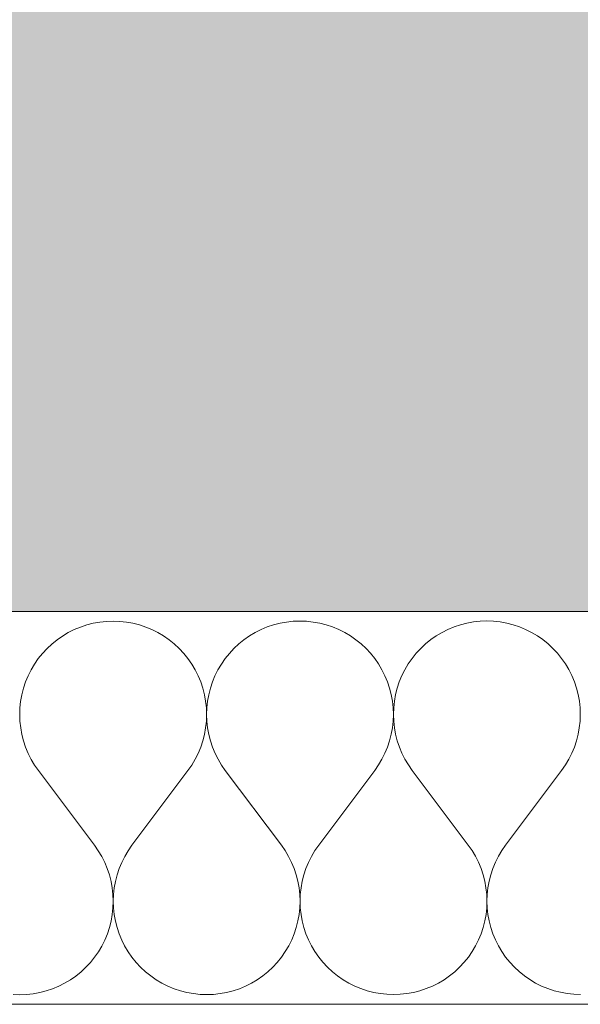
# Model space of a CAD drawing. Header units: millimetres. Extents: x -24674 to 2959, y -2716 to 20653.
# Tile 4 of 161: x -20419 to -20191, y 190 to 591. Entities that reach past the tile are written whole.
import ezdxf

# ---------------------------------------------------------------- set-up
doc = ezdxf.new("R2010")
doc.units = ezdxf.units.MM
doc.header["$MEASUREMENT"] = 0
doc.linetypes.add('Wipeout_Contour', pattern=[1000, 0, -1000])
for name, color, linetype in [('9._POHLED ZÁPADNÍ_1_Konstrukce - nosné', 7, 'Continuous'), ('9._POHLED ZÁPADNÍ_1_Nové_Konstrukce - nosné', 7, 'Continuous'), ('9._POHLED ZÁPADNÍ_1_Nové_Výplně - Povrchové', 7, 'Continuous'), ('9._POHLED ZÁPADNÍ_1_Nové_Výplně – Řezové', 7, 'Continuous'), ('9._POHLED ZÁPADNÍ_1_Výplně – Řezové', 7, 'Continuous'), ('9._POHLED ZÁPADNÍ_1_VÝTAH VAR 1', 7, 'Continuous')]:
    doc.layers.add(name, color=color, linetype=linetype)

# ---------------------------------------------------------------- blocks, each defined once
blk = doc.blocks.new('*X9', base_point=(-27719.5, -6043.99))
at = {"layer": '9._POHLED ZÁPADNÍ_1_Nové_Výplně – Řezové', "color": 21, "linetype": 'Continuous', "lineweight": 20, "true_color": 0xffaaaa}
for p, q in [((-20386.54, 345.57), (-20389.22, 345.09)), ((-20383.84, 345.87), (-20386.54, 345.57)), ((-20381.12, 345.96), (-20383.84, 345.87)), ((-20378.4, 345.87), (-20381.12, 345.96)), ((-20375.7, 345.58), (-20378.4, 345.87)), ((-20373.02, 345.1), (-20375.7, 345.58)), ((-20310.35, 345.61), (-20313.03, 345.13)), ((-20307.65, 345.9), (-20310.35, 345.61)), ((-20304.93, 346), (-20307.65, 345.9)), ((-20302.21, 345.91), (-20304.93, 346)), ((-20299.51, 345.62), (-20302.21, 345.91)), ((-20296.83, 345.13), (-20299.51, 345.62)), ((-20234.16, 345.65), (-20236.84, 345.16)), ((-20231.46, 345.94), (-20234.16, 345.65)), ((-20228.74, 346.04), (-20231.46, 345.94)), ((-20226.02, 345.94), (-20228.74, 346.04)), ((-20223.32, 345.65), (-20226.02, 345.94)), ((-20220.64, 345.17), (-20223.32, 345.65)), ((-20396.95, 342.51), (-20399.38, 341.29)), ((-20394.44, 343.55), (-20396.95, 342.51)), ((-20391.86, 344.42), (-20394.44, 343.55)), ((-20389.22, 345.09), (-20391.86, 344.42)), ((-20370.38, 344.43), (-20373.02, 345.1)), ((-20367.8, 343.57), (-20370.38, 344.43)), ((-20365.29, 342.53), (-20367.8, 343.57)), ((-20362.85, 341.31), (-20365.29, 342.53)), ((-20320.76, 342.55), (-20323.19, 341.33)), ((-20318.25, 343.59), (-20320.76, 342.55)), ((-20315.67, 344.45), (-20318.25, 343.59)), ((-20313.03, 345.13), (-20315.67, 344.45)), ((-20294.19, 344.46), (-20296.83, 345.13)), ((-20291.61, 343.6), (-20294.19, 344.46)), ((-20289.1, 342.56), (-20291.61, 343.6)), ((-20286.66, 341.35), (-20289.1, 342.56)), ((-20244.57, 342.59), (-20247, 341.37)), ((-20242.06, 343.63), (-20244.57, 342.59)), ((-20239.48, 344.49), (-20242.06, 343.63)), ((-20236.84, 345.16), (-20239.48, 344.49)), ((-20218, 344.5), (-20220.64, 345.17)), ((-20215.42, 343.64), (-20218, 344.5)), ((-20212.91, 342.6), (-20215.42, 343.64)), ((-20210.47, 341.38), (-20212.91, 342.6)), ((-20403.95, 338.35), (-20406.07, 336.64)), ((-20401.72, 339.9), (-20403.95, 338.35)), ((-20399.38, 341.29), (-20401.72, 339.9)), ((-20360.51, 339.92), (-20362.85, 341.31)), ((-20358.28, 338.37), (-20360.51, 339.92)), ((-20356.16, 336.66), (-20358.28, 338.37)), ((-20327.76, 338.39), (-20329.88, 336.68)), ((-20325.53, 339.94), (-20327.76, 338.39)), ((-20323.19, 341.33), (-20325.53, 339.94)), ((-20284.32, 339.96), (-20286.66, 341.35)), ((-20282.09, 338.41), (-20284.32, 339.96)), ((-20279.97, 336.7), (-20282.09, 338.41)), ((-20251.57, 338.42), (-20253.69, 336.71)), ((-20249.34, 339.98), (-20251.57, 338.42)), ((-20247, 341.37), (-20249.34, 339.98)), ((-20208.13, 340), (-20210.47, 341.38)), ((-20205.9, 338.44), (-20208.13, 340)), ((-20203.78, 336.74), (-20205.9, 338.44)), ((-20408.06, 334.79), (-20409.91, 332.79)), ((-20406.07, 336.64), (-20408.06, 334.79)), ((-20354.17, 334.81), (-20356.16, 336.66)), ((-20352.32, 332.82), (-20354.17, 334.81)), ((-20331.87, 334.82), (-20333.72, 332.83)), ((-20329.88, 336.68), (-20331.87, 334.82)), ((-20277.98, 334.85), (-20279.97, 336.7)), ((-20276.12, 332.86), (-20277.98, 334.85)), ((-20255.68, 334.86), (-20257.53, 332.87)), ((-20253.69, 336.71), (-20255.68, 334.86)), ((-20201.79, 334.88), (-20203.78, 336.74)), ((-20199.93, 332.89), (-20201.79, 334.88)), ((-20411.62, 330.67), (-20413.17, 328.44)), ((-20409.91, 332.79), (-20411.62, 330.67)), ((-20350.61, 330.7), (-20352.32, 332.82)), ((-20349.06, 328.47), (-20350.61, 330.7)), ((-20335.43, 330.71), (-20336.98, 328.47)), ((-20333.72, 332.83), (-20335.43, 330.71)), ((-20274.42, 330.74), (-20276.12, 332.86)), ((-20272.87, 328.5), (-20274.42, 330.74)), ((-20259.24, 330.75), (-20260.79, 328.51)), ((-20257.53, 332.87), (-20259.24, 330.75)), ((-20198.23, 330.78), (-20199.93, 332.89)), ((-20196.68, 328.54), (-20198.23, 330.78)), ((-20414.55, 326.1), (-20415.77, 323.66)), ((-20413.17, 328.44), (-20414.55, 326.1)), ((-20347.67, 326.13), (-20349.06, 328.47)), ((-20346.45, 323.7), (-20347.67, 326.13)), ((-20338.36, 326.13), (-20339.58, 323.7)), ((-20336.98, 328.47), (-20338.36, 326.13)), ((-20271.48, 326.16), (-20272.87, 328.5)), ((-20270.26, 323.73), (-20271.48, 326.16)), ((-20262.17, 326.17), (-20263.39, 323.74)), ((-20260.79, 328.51), (-20262.17, 326.17)), ((-20195.29, 326.2), (-20196.68, 328.54)), ((-20194.07, 323.77), (-20195.29, 326.2)), ((-20415.77, 323.66), (-20416.81, 321.15)), ((-20345.41, 321.18), (-20346.45, 323.7)), ((-20339.58, 323.7), (-20340.62, 321.18)), ((-20269.22, 321.22), (-20270.26, 323.73)), ((-20263.39, 323.74), (-20264.43, 321.22)), ((-20193.03, 321.26), (-20194.07, 323.77)), ((-20417.67, 318.57), (-20418.34, 315.93)), ((-20416.81, 321.15), (-20417.67, 318.57)), ((-20344.55, 318.6), (-20345.41, 321.18)), ((-20343.88, 315.96), (-20344.55, 318.6)), ((-20341.47, 318.6), (-20342.15, 315.97)), ((-20340.62, 321.18), (-20341.47, 318.6)), ((-20268.36, 318.64), (-20269.22, 321.22)), ((-20267.69, 316), (-20268.36, 318.64)), ((-20265.28, 318.64), (-20265.95, 316)), ((-20264.43, 321.22), (-20265.28, 318.64)), ((-20192.17, 318.67), (-20193.03, 321.26)), ((-20191.5, 316.04), (-20192.17, 318.67)), ((-20418.34, 315.93), (-20418.82, 313.25)), ((-20343.39, 313.29), (-20343.88, 315.96)), ((-20342.15, 315.97), (-20342.63, 313.29)), ((-20267.2, 313.32), (-20267.69, 316)), ((-20265.95, 316), (-20266.43, 313.32)), ((-20191.01, 313.36), (-20191.5, 316.04)), ((-20190.72, 310.66), (-20191.01, 313.36)), ((-20419.1, 310.55), (-20419.2, 307.83)), ((-20418.82, 313.25), (-20419.1, 310.55)), ((-20343.1, 310.58), (-20343.39, 313.29)), ((-20343.01, 307.86), (-20343.1, 310.58)), ((-20342.91, 310.58), (-20343.01, 307.86)), ((-20342.63, 313.29), (-20342.91, 310.58)), ((-20266.91, 310.62), (-20267.2, 313.32)), ((-20266.82, 307.9), (-20266.91, 310.62)), ((-20266.72, 310.62), (-20266.82, 307.9)), ((-20266.43, 313.32), (-20266.72, 310.62)), ((-20190.63, 307.94), (-20190.72, 310.66)), ((-20419.2, 307.83), (-20419.1, 305.11)), ((-20343.1, 305.14), (-20343.01, 307.86)), ((-20343.01, 307.86), (-20342.91, 305.14)), ((-20266.91, 305.18), (-20266.82, 307.9)), ((-20266.82, 307.9), (-20266.72, 305.18)), ((-20190.72, 305.22), (-20190.63, 307.94)), ((-20419.1, 305.11), (-20418.8, 302.4)), ((-20418.8, 302.4), (-20418.32, 299.73)), ((-20343.88, 299.76), (-20343.4, 302.44)), ((-20343.4, 302.44), (-20343.1, 305.14)), ((-20342.91, 305.14), (-20342.61, 302.44)), ((-20342.61, 302.44), (-20342.13, 299.76)), ((-20267.69, 299.8), (-20267.21, 302.48)), ((-20267.21, 302.48), (-20266.91, 305.18)), ((-20266.72, 305.18), (-20266.42, 302.48)), ((-20266.42, 302.48), (-20265.94, 299.8)), ((-20191.5, 299.84), (-20191.02, 302.51)), ((-20191.02, 302.51), (-20190.72, 305.22)), ((-20418.32, 299.73), (-20417.64, 297.09)), ((-20344.55, 297.13), (-20343.88, 299.76)), ((-20342.13, 299.76), (-20341.45, 297.13)), ((-20268.36, 297.16), (-20267.69, 299.8)), ((-20265.94, 299.8), (-20265.26, 297.16)), ((-20192.17, 297.2), (-20191.5, 299.84)), ((-20417.64, 297.09), (-20416.78, 294.51)), ((-20416.78, 294.51), (-20415.73, 292)), ((-20346.46, 292.03), (-20345.41, 294.55)), ((-20345.41, 294.55), (-20344.55, 297.13)), ((-20341.45, 297.13), (-20340.59, 294.55)), ((-20340.59, 294.55), (-20339.54, 292.04)), ((-20270.26, 292.07), (-20269.22, 294.58)), ((-20269.22, 294.58), (-20268.36, 297.16)), ((-20265.26, 297.16), (-20264.4, 294.58)), ((-20264.4, 294.58), (-20263.35, 292.07)), ((-20194.07, 292.11), (-20193.03, 294.62)), ((-20193.03, 294.62), (-20192.17, 297.2)), ((-20415.73, 292), (-20414.51, 289.57)), ((-20414.51, 289.57), (-20413.12, 287.23)), ((-20349.06, 287.26), (-20347.67, 289.6)), ((-20347.67, 289.6), (-20346.46, 292.03)), ((-20339.54, 292.04), (-20338.32, 289.6)), ((-20338.32, 289.6), (-20336.93, 287.27)), ((-20272.87, 287.3), (-20271.48, 289.64)), ((-20271.48, 289.64), (-20270.26, 292.07)), ((-20263.35, 292.07), (-20262.13, 289.64)), ((-20262.13, 289.64), (-20260.74, 287.3)), ((-20196.68, 287.33), (-20195.29, 289.67)), ((-20195.29, 289.67), (-20194.07, 292.11)), ((-20413.12, 287.23), (-20411.57, 285)), ((-20350.62, 285.03), (-20349.06, 287.26)), ((-20336.93, 287.27), (-20335.38, 285.03)), ((-20274.42, 285.06), (-20272.87, 287.3)), ((-20260.74, 287.3), (-20259.19, 285.07)), ((-20198.23, 285.1), (-20196.68, 287.33)), ((-20411.57, 285), (-20388.7, 254.53)), ((-20350.62, 285.03), (-20373.46, 254.54)), ((-20335.38, 285.03), (-20312.51, 254.57)), ((-20274.42, 285.06), (-20297.27, 254.58)), ((-20259.19, 285.07), (-20236.32, 254.61)), ((-20198.23, 285.1), (-20221.08, 254.61)), ((-20387.14, 252.3), (-20388.7, 254.53)), ((-20373.46, 254.54), (-20375.01, 252.31)), ((-20310.95, 252.34), (-20312.51, 254.57)), ((-20297.27, 254.58), (-20298.82, 252.34)), ((-20234.76, 252.37), (-20236.32, 254.61)), ((-20221.08, 254.61), (-20222.63, 252.38)), ((-20385.75, 249.96), (-20387.14, 252.3)), ((-20384.53, 247.53), (-20385.75, 249.96)), ((-20376.4, 249.97), (-20377.62, 247.53)), ((-20375.01, 252.31), (-20376.4, 249.97)), ((-20309.56, 250), (-20310.95, 252.34)), ((-20308.34, 247.57), (-20309.56, 250)), ((-20300.21, 250), (-20301.43, 247.57)), ((-20298.82, 252.34), (-20300.21, 250)), ((-20233.37, 250.04), (-20234.76, 252.37)), ((-20232.15, 247.6), (-20233.37, 250.04)), ((-20224.02, 250.04), (-20225.24, 247.61)), ((-20222.63, 252.38), (-20224.02, 250.04)), ((-20383.48, 245.02), (-20384.53, 247.53)), ((-20377.62, 247.53), (-20378.66, 245.02)), ((-20307.29, 245.06), (-20308.34, 247.57)), ((-20306.43, 242.48), (-20307.29, 245.06)), ((-20302.47, 245.06), (-20303.33, 242.48)), ((-20301.43, 247.57), (-20302.47, 245.06)), ((-20231.1, 245.09), (-20232.15, 247.6)), ((-20230.24, 242.51), (-20231.1, 245.09)), ((-20226.28, 245.09), (-20227.14, 242.51)), ((-20225.24, 247.61), (-20226.28, 245.09)), ((-20382.62, 242.44), (-20383.48, 245.02)), ((-20381.95, 239.8), (-20382.62, 242.44)), ((-20379.52, 242.44), (-20380.19, 239.8)), ((-20378.66, 245.02), (-20379.52, 242.44)), ((-20305.76, 239.84), (-20306.43, 242.48)), ((-20303.33, 242.48), (-20304, 239.84)), ((-20229.57, 239.88), (-20230.24, 242.51)), ((-20227.14, 242.51), (-20227.81, 239.88)), ((-20381.46, 237.13), (-20381.95, 239.8)), ((-20381.17, 234.42), (-20381.46, 237.13)), ((-20380.68, 237.13), (-20380.97, 234.42)), ((-20380.19, 239.8), (-20380.68, 237.13)), ((-20305.27, 237.16), (-20305.76, 239.84)), ((-20304.98, 234.46), (-20305.27, 237.16)), ((-20304.49, 237.16), (-20304.78, 234.46)), ((-20304, 239.84), (-20304.49, 237.16)), ((-20229.08, 237.2), (-20229.57, 239.88)), ((-20228.79, 234.5), (-20229.08, 237.2)), ((-20228.3, 237.2), (-20228.59, 234.5)), ((-20227.81, 239.88), (-20228.3, 237.2)), ((-20381.07, 231.7), (-20381.17, 234.42)), ((-20380.97, 234.42), (-20381.07, 231.7)), ((-20304.88, 231.74), (-20304.98, 234.46)), ((-20304.78, 234.46), (-20304.88, 231.74)), ((-20228.69, 231.78), (-20228.79, 234.5)), ((-20228.59, 234.5), (-20228.69, 231.78)), ((-20381.45, 226.28), (-20381.16, 228.98)), ((-20381.16, 228.98), (-20381.07, 231.7)), ((-20381.07, 231.7), (-20380.97, 228.98)), ((-20380.97, 228.98), (-20380.68, 226.28)), ((-20305.26, 226.32), (-20304.97, 229.02)), ((-20304.97, 229.02), (-20304.88, 231.74)), ((-20304.88, 231.74), (-20304.78, 229.02)), ((-20304.78, 229.02), (-20304.49, 226.32)), ((-20229.07, 226.35), (-20228.78, 229.06)), ((-20228.78, 229.06), (-20228.69, 231.78)), ((-20228.69, 231.78), (-20228.59, 229.06)), ((-20228.59, 229.06), (-20228.3, 226.35)), ((-20381.93, 223.6), (-20381.45, 226.28)), ((-20380.68, 226.28), (-20380.2, 223.6)), ((-20305.74, 223.64), (-20305.26, 226.32)), ((-20304.49, 226.32), (-20304.01, 223.64)), ((-20229.55, 223.67), (-20229.07, 226.35)), ((-20228.3, 226.35), (-20227.82, 223.68)), ((-20383.45, 218.38), (-20382.6, 220.96)), ((-20382.6, 220.96), (-20381.93, 223.6)), ((-20380.2, 223.6), (-20379.52, 220.97)), ((-20379.52, 220.97), (-20378.66, 218.39)), ((-20307.26, 218.42), (-20306.41, 221)), ((-20306.41, 221), (-20305.74, 223.64)), ((-20304.01, 223.64), (-20303.33, 221)), ((-20303.33, 221), (-20302.47, 218.42)), ((-20231.07, 218.46), (-20230.22, 221.04)), ((-20230.22, 221.04), (-20229.55, 223.67)), ((-20227.82, 223.68), (-20227.14, 221.04)), ((-20227.14, 221.04), (-20226.28, 218.46)), ((-20384.49, 215.87), (-20383.45, 218.38)), ((-20378.66, 218.39), (-20377.62, 215.87)), ((-20308.3, 215.9), (-20307.26, 218.42)), ((-20302.47, 218.42), (-20301.43, 215.91)), ((-20232.11, 215.94), (-20231.07, 218.46)), ((-20226.28, 218.46), (-20225.24, 215.94)), ((-20387.1, 211.09), (-20385.71, 213.43)), ((-20385.71, 213.43), (-20384.49, 215.87)), ((-20377.62, 215.87), (-20376.41, 213.44)), ((-20376.41, 213.44), (-20375.02, 211.1)), ((-20310.9, 211.13), (-20309.52, 213.47)), ((-20309.52, 213.47), (-20308.3, 215.9)), ((-20301.43, 215.91), (-20300.21, 213.48)), ((-20300.21, 213.48), (-20298.83, 211.14)), ((-20234.71, 211.17), (-20233.33, 213.51)), ((-20233.33, 213.51), (-20232.11, 215.94)), ((-20225.24, 215.94), (-20224.02, 213.51)), ((-20224.02, 213.51), (-20222.64, 211.17)), ((-20388.64, 208.86), (-20387.1, 211.09)), ((-20375.02, 211.1), (-20373.47, 208.86)), ((-20314.16, 206.77), (-20312.45, 208.89)), ((-20312.45, 208.89), (-20310.9, 211.13)), ((-20298.83, 211.14), (-20297.27, 208.9)), ((-20297.27, 208.9), (-20295.57, 206.78)), ((-20237.97, 206.81), (-20236.26, 208.93)), ((-20236.26, 208.93), (-20234.71, 211.17)), ((-20222.64, 211.17), (-20221.08, 208.94)), ((-20221.08, 208.94), (-20219.38, 206.82)), ((-20392.2, 204.75), (-20390.35, 206.74)), ((-20390.35, 206.74), (-20388.64, 208.86)), ((-20373.47, 208.86), (-20371.76, 206.75)), ((-20371.76, 206.75), (-20369.9, 204.76)), ((-20316.01, 204.78), (-20314.16, 206.77)), ((-20295.57, 206.78), (-20293.71, 204.79)), ((-20239.82, 204.82), (-20237.97, 206.81)), ((-20219.38, 206.82), (-20217.52, 204.83)), ((-20398.54, 199.63), (-20396.31, 201.18)), ((-20396.31, 201.18), (-20394.19, 202.89)), ((-20394.19, 202.89), (-20392.2, 204.75)), ((-20369.9, 204.76), (-20367.91, 202.9)), ((-20367.91, 202.9), (-20365.79, 201.2)), ((-20365.79, 201.2), (-20363.56, 199.64)), ((-20322.35, 199.66), (-20320.12, 201.22)), ((-20320.12, 201.22), (-20318, 202.93)), ((-20318, 202.93), (-20316.01, 204.78)), ((-20293.71, 204.79), (-20291.72, 202.94)), ((-20291.72, 202.94), (-20289.6, 201.23)), ((-20289.6, 201.23), (-20287.37, 199.68)), ((-20246.16, 199.7), (-20243.93, 201.25)), ((-20243.93, 201.25), (-20241.81, 202.96)), ((-20241.81, 202.96), (-20239.82, 204.82)), ((-20217.52, 204.83), (-20215.53, 202.98)), ((-20215.53, 202.98), (-20213.41, 201.27)), ((-20213.41, 201.27), (-20211.18, 199.72)), ((-20405.83, 195.98), (-20403.31, 197.02)), ((-20403.31, 197.02), (-20400.88, 198.24)), ((-20400.88, 198.24), (-20398.54, 199.63)), ((-20363.56, 199.64), (-20361.22, 198.26)), ((-20361.22, 198.26), (-20358.79, 197.04)), ((-20358.79, 197.04), (-20356.27, 196)), ((-20329.64, 196.01), (-20327.12, 197.06)), ((-20327.12, 197.06), (-20324.69, 198.27)), ((-20324.69, 198.27), (-20322.35, 199.66)), ((-20287.37, 199.68), (-20285.03, 198.29)), ((-20285.03, 198.29), (-20282.6, 197.08)), ((-20282.6, 197.08), (-20280.08, 196.04)), ((-20253.45, 196.05), (-20250.93, 197.09)), ((-20250.93, 197.09), (-20248.5, 198.31)), ((-20248.5, 198.31), (-20246.16, 199.7)), ((-20211.18, 199.72), (-20208.84, 198.33)), ((-20208.84, 198.33), (-20206.4, 197.11)), ((-20206.4, 197.11), (-20203.89, 196.07)), ((-20421.86, 193.66), (-20419.14, 193.57)), ((-20419.14, 193.57), (-20416.42, 193.66)), ((-20416.42, 193.66), (-20413.72, 193.96)), ((-20413.72, 193.96), (-20411.04, 194.44)), ((-20411.04, 194.44), (-20408.41, 195.12)), ((-20408.41, 195.12), (-20405.83, 195.98)), ((-20356.27, 196), (-20353.69, 195.14)), ((-20353.69, 195.14), (-20351.05, 194.47)), ((-20351.05, 194.47), (-20348.38, 193.99)), ((-20348.38, 193.99), (-20345.67, 193.7)), ((-20345.67, 193.7), (-20342.95, 193.6)), ((-20342.95, 193.6), (-20340.23, 193.7)), ((-20340.23, 193.7), (-20337.53, 193.99)), ((-20337.53, 193.99), (-20334.85, 194.48)), ((-20334.85, 194.48), (-20332.22, 195.15)), ((-20332.22, 195.15), (-20329.64, 196.01)), ((-20280.08, 196.04), (-20277.5, 195.18)), ((-20277.5, 195.18), (-20274.86, 194.51)), ((-20274.86, 194.51), (-20272.19, 194.02)), ((-20272.19, 194.02), (-20269.48, 193.73)), ((-20269.48, 193.73), (-20266.76, 193.64)), ((-20266.76, 193.64), (-20264.04, 193.74)), ((-20264.04, 193.74), (-20261.34, 194.03)), ((-20261.34, 194.03), (-20258.66, 194.51)), ((-20258.66, 194.51), (-20256.03, 195.19)), ((-20256.03, 195.19), (-20253.45, 196.05)), ((-20203.89, 196.07), (-20201.31, 195.21)), ((-20201.31, 195.21), (-20198.67, 194.54)), ((-20198.67, 194.54), (-20196, 194.06)), ((-20196, 194.06), (-20193.29, 193.77)), ((-20193.29, 193.77), (-20190.57, 193.68))]:
    blk.add_line(p, q, dxfattribs=at)

msp = doc.modelspace()

# ---------------------------------------------------------------- wipeouts: each hides what was drawn before it
at = {"color": 254, "linetype": 'Wipeout_Contour', "lineweight": 0, "ltscale": 72995.383912}
msp.add_wipeout([(-20484.72, 189.72), (-16009.88, 191.87), (-16009.96, 351.87), (-20481.93, 349.73)], dxfattribs=at).dxf.layer = '9._POHLED ZÁPADNÍ_1_Nové_Výplně - Povrchové'

# ---------------------------------------------------------------- next in the draw order: hatches: boundary and pattern name
at = {"layer": '9._POHLED ZÁPADNÍ_1_Výplně – Řezové', "linetype": 'Continuous', "lineweight": 13}
msp.add_hatch(color=254, dxfattribs=at).paths.add_polyline_path([(-20483.55, 349.73), (-20183.59, 344.44), (-20121.68, 3860.48), (-20421.63, 3865.76)])

# ---------------------------------------------------------------- next in the draw order: linework, layer by layer
at = {"layer": '9._POHLED ZÁPADNÍ_1_Konstrukce - nosné', "color": 7, "linetype": 'Continuous', "lineweight": 50, "flags": 128}
msp.add_lwpolyline([(-20183.59, 344.44), (-20483.55, 349.73)], dxfattribs=at)
at = {"layer": '9._POHLED ZÁPADNÍ_1_Nové_Konstrukce - nosné', "color": 1, "linetype": 'Continuous', "lineweight": 25, "flags": 128}
for points in [[(-16009.96, 351.87), (-20481.93, 349.73)], [(-20484.72, 189.72), (-16009.88, 191.87)]]:
    msp.add_lwpolyline(points, dxfattribs=at)

# ---------------------------------------------------------------- next in the draw order: wipeouts: each hides what was drawn before it
at = {"color": 254, "linetype": 'Wipeout_Contour', "lineweight": 0, "ltscale": 72995.383912}
msp.add_wipeout([(-20484.72, 189.72), (-16009.88, 191.87), (-16009.96, 351.87), (-20481.93, 349.73)], dxfattribs=at).dxf.layer = '9._POHLED ZÁPADNÍ_1_Nové_Výplně – Řezové'

# ---------------------------------------------------------------- next in the draw order: linework, layer by layer
at = {"layer": '9._POHLED ZÁPADNÍ_1_Nové_Konstrukce - nosné', "color": 1, "linetype": 'Continuous', "lineweight": 25, "flags": 128}
for points in [[(-16009.96, 351.87), (-20481.93, 349.73)], [(-20644.75, 189.65), (-16009.88, 191.87)]]:
    msp.add_lwpolyline(points, dxfattribs=at)

# ---------------------------------------------------------------- next in the draw order: block references
at = {"layer": '9._POHLED ZÁPADNÍ_1_VÝTAH VAR 1', "color": 9, "linetype": 'Continuous', "lineweight": 13}
msp.add_blockref('*X9', (-27719.5, -6043.99), dxfattribs=at)

# ---------------------------------------------------------------- next in the draw order: wipeouts: each hides what was drawn before it
at = {"color": 254, "linetype": 'Wipeout_Contour', "lineweight": 0, "ltscale": 274303.920399}
msp.add_wipeout([(-20641.96, 349.65), (-20481.93, 349.73), (-20428.28, 3427.35), (-20533.92, 3427.35), (-20533.92, 3677.35), (-20423.92, 3677.35), (-20313.53, 10008.83), (-20473.28, 10024.95), (-20580.69, 3864), (-20570.98, 4415.68), (-20411.95, 4415.68), (-20421.63, 3865.76), (-20580.69, 3864)], dxfattribs=at).dxf.layer = '9._POHLED ZÁPADNÍ_1_Nové_Výplně – Řezové'

doc.saveas('drawing.dxf')
